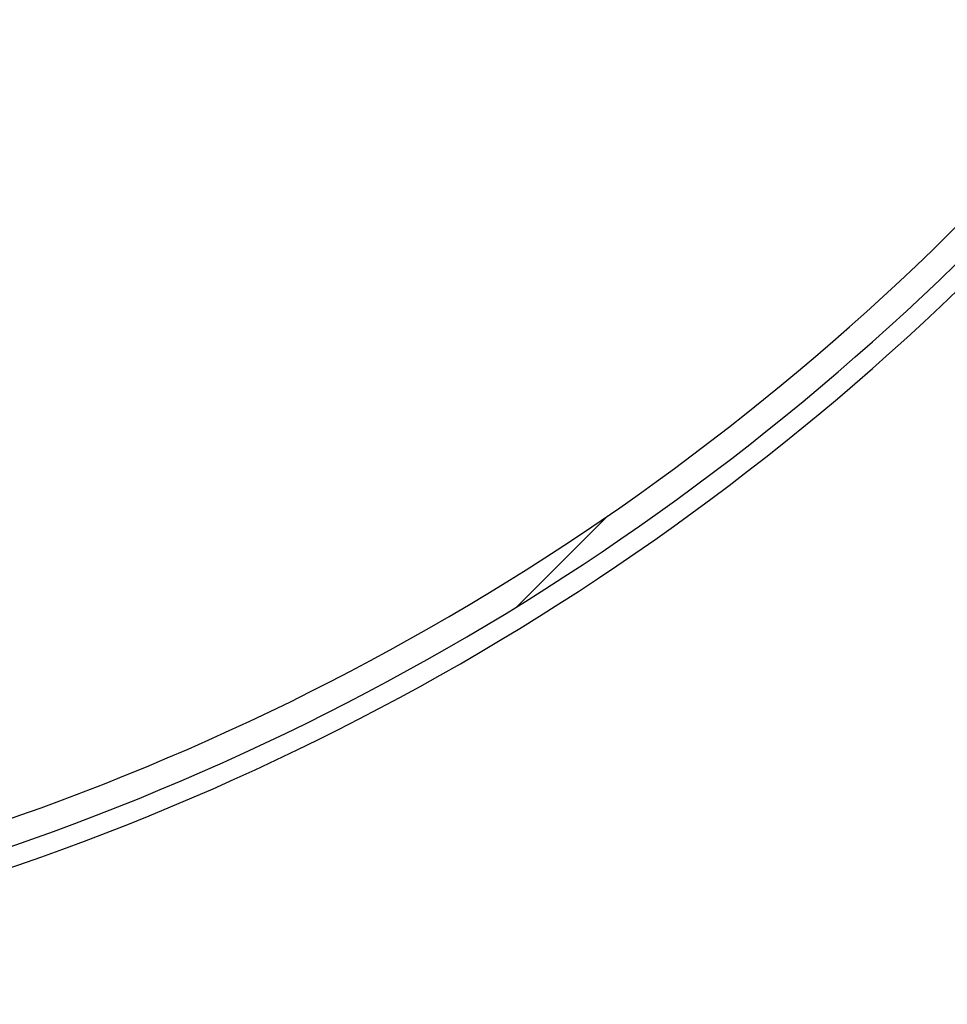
# Model space of a CAD drawing. Header units: inches. Extents: x 170 to 284, y 215 to 248.
# Tile 145 of 256: x 186.543 to 186.693, y 224.231 to 224.391. Entities that reach past the tile are written whole.
import ezdxf

# ---------------------------------------------------------------- set-up
doc = ezdxf.new("R2010")
doc.units = ezdxf.units.IN
doc.header["$LTSCALE"] = 0.25
doc.header["$MEASUREMENT"] = 0
doc.layers.add('RH BENCH MOUNT', color=7, linetype='Continuous')

msp = doc.modelspace()

# ---------------------------------------------------------------- hatches: boundary and pattern name
at = {"layer": 'RH BENCH MOUNT'}
h = msp.add_hatch(dxfattribs=at)
h.set_pattern_fill('ANSI31', color=256, scale=0.34241245, style=0)
h.set_pattern_definition([(45, (176.0482515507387, 218.320867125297), (-0.03026527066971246, 0.03026527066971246), [])])
edge = h.paths.add_edge_path(flags=0)
edge.add_line((186.4076545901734, 225.0520000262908), (186.0652421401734, 225.0520000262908))
edge.add_line((186.0652421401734, 225.0520000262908), (186.0652421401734, 225.0562801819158))
edge.add_line((186.0652421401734, 225.0562801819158), (186.4076545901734, 225.0562801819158))
edge.add_arc((186.4076545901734, 224.6453852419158), 0.4108949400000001, 269.9999999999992, 450, ccw=False)
edge.add_line((186.4076545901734, 224.2344903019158), (186.3348919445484, 224.2344903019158))
edge.add_line((186.3348919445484, 224.2344903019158), (186.3348919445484, 224.2387704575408))
edge.add_line((186.3348919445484, 224.2387704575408), (186.4076545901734, 224.2387704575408))
edge.add_arc((186.4076545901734, 224.6453852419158), 0.406614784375, 270, 450.0000000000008)

# ---------------------------------------------------------------- linework, layer by layer
for centre, radius, end in [((186.4076545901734, 224.6453852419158), 0.406614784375, 336.6105439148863), ((186.4076545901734, 224.6453852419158), 0.4108949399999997, 336.8684352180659), ((186.4076545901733, 224.6453852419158), 0.4141273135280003, 337.0593416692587)]:
    msp.add_arc(centre, radius, 270, end, dxfattribs=at)

doc.saveas('drawing.dxf')
